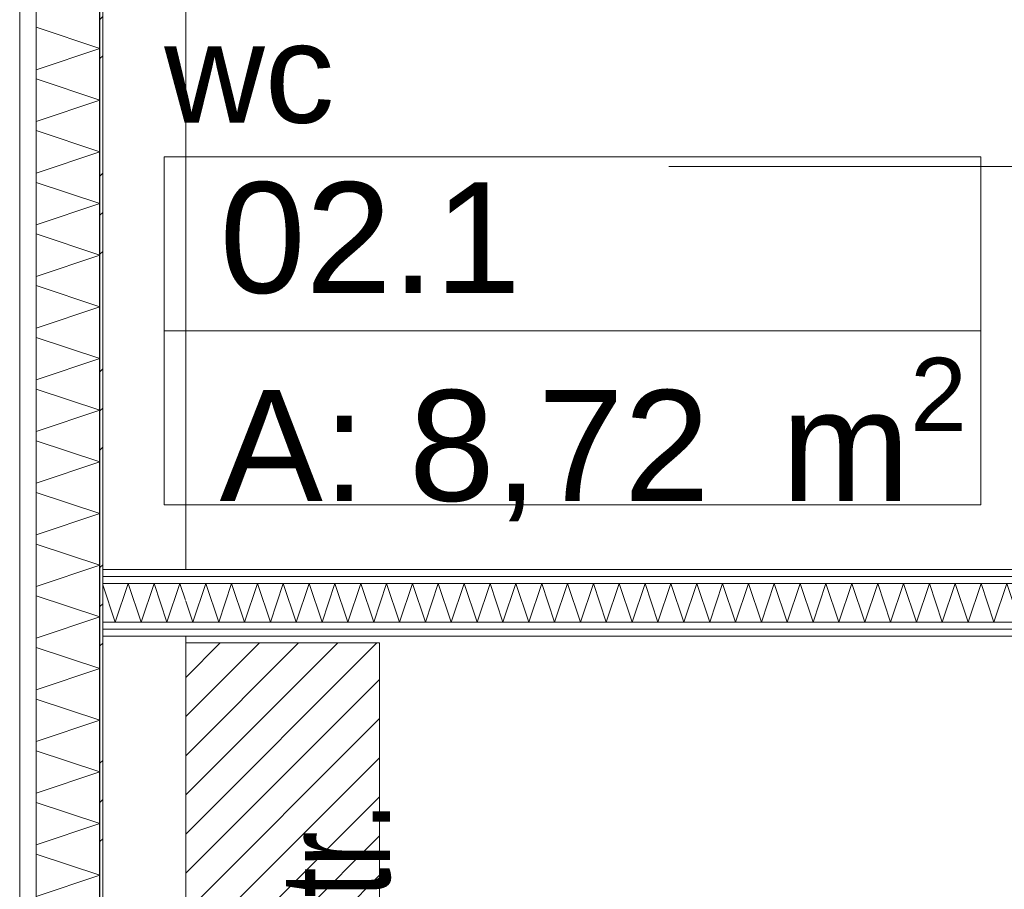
# Model space of a CAD drawing. Extents: x -7314 to 11761, y 144 to 9383.
# Tile 16 of 193: x 899 to 1077, y 2308 to 2465. Entities that reach past the tile are written whole.
import ezdxf
from ezdxf.xclip import XClip

# ---------------------------------------------------------------- set-up
doc = ezdxf.new("R2010")
doc.units = 0
doc.header["$MEASUREMENT"] = 0
doc.header["$XCLIPFRAME"] = 0
doc.linetypes.add('Krawędzie ukryte', pattern=[68, 48, -20])
doc.linetypes.add('Wipeout_Contour', pattern=[20000, 0, -20000])
for name, color, linetype in [('FORMA - Arch 01 - 220-A Ściany', 7, 'Continuous'), ('FORMA - Arch 01 - 410-K Osie', 7, 'Continuous'), ('FORMA - Arch 02 - Strefy', 7, 'Continuous'), ('FORMA - Arch 02 - Ściany zewnętrzne', 7, 'Continuous'), ('FORMA - Arch 05 - inst elektryczne', 7, 'Continuous')]:
    doc.layers.add(name, color=color, linetype=linetype)
doc.styles.add('STYL_AUTOMATYCZNY_2', font='arial.ttf')
doc.styles.add('STYL_AUTOMATYCZNY_7', font='arial.ttf', dxfattribs={"width": 0.7})
pattern_1 = [(0, (4185.3, -5972.398), (0, 7.5), [0, -7.5])]

# ---------------------------------------------------------------- blocks, each defined once
blk = doc.blocks.new('*X361')
at = {"layer": 'FORMA - Arch 01 - 220-A Ściany', "color": 7, "linetype": 'Continuous', "lineweight": 5, "ltscale": 0.025}
for p, q in [((902.04, 2464.1), (913.54, 2460.27)), ((913.54, 2460.27), (902.04, 2456.44)), ((902.04, 2454.77), (913.54, 2450.94)), ((913.54, 2450.94), (902.04, 2447.1)), ((902.04, 2445.44), (913.54, 2441.6)), ((913.54, 2441.6), (902.04, 2437.77)), ((902.04, 2436.1), (913.54, 2432.27)), ((913.54, 2432.27), (902.04, 2428.44)), ((902.04, 2426.77), (913.54, 2422.94)), ((913.54, 2422.94), (902.04, 2419.1)), ((902.04, 2417.44), (913.54, 2413.6)), ((913.54, 2413.6), (902.04, 2409.77)), ((902.04, 2408.1), (913.54, 2404.27)), ((913.54, 2404.27), (902.04, 2400.44)), ((902.04, 2398.77), (913.54, 2394.94)), ((913.54, 2394.94), (902.04, 2391.1)), ((902.04, 2389.44), (913.54, 2385.6)), ((913.54, 2385.6), (902.04, 2381.77)), ((902.04, 2380.1), (913.54, 2376.27)), ((913.54, 2376.27), (902.04, 2372.44)), ((902.04, 2370.77), (913.54, 2366.94)), ((913.54, 2366.94), (902.04, 2363.1)), ((902.04, 2361.44), (913.54, 2357.6)), ((913.54, 2357.6), (902.04, 2353.77)), ((902.04, 2352.1), (913.54, 2348.27)), ((913.54, 2348.27), (902.04, 2344.44)), ((902.04, 2342.77), (913.54, 2338.94)), ((913.54, 2338.94), (902.04, 2335.1)), ((902.04, 2333.44), (913.54, 2329.6)), ((913.54, 2329.6), (902.04, 2325.77)), ((902.04, 2324.1), (913.54, 2320.27)), ((913.54, 2320.27), (902.04, 2316.44)), ((902.04, 2314.77), (913.54, 2310.94)), ((913.54, 2310.94), (902.04, 2307.1))]:
    blk.add_line(p, q, dxfattribs=at)
blk = doc.blocks.new('*X390')
at = {"layer": 'FORMA - Arch 01 - 220-A Ściany', "color": 7, "linetype": 'Continuous', "lineweight": 5, "ltscale": 0.025}
for p, q in [((916.3, 2356.65), (914.04, 2363.43)), ((918.63, 2363.65), (916.3, 2356.65)), ((920.97, 2356.65), (918.63, 2363.65)), ((923.3, 2363.65), (920.97, 2356.65)), ((925.63, 2356.65), (923.3, 2363.65)), ((927.97, 2363.65), (925.63, 2356.65)), ((929.04, 2360.43), (927.97, 2363.65))]:
    blk.add_line(p, q, dxfattribs=at)
blk = doc.blocks.new('*X394')
at = {"layer": 'FORMA - Arch 01 - 220-A Ściany', "color": 7, "linetype": 'Continuous', "lineweight": 5, "ltscale": 0.025}
for p, q in [((932.63, 2363.65), (930.3, 2356.65)), ((934.97, 2356.65), (932.63, 2363.65)), ((937.3, 2363.65), (934.97, 2356.65)), ((939.63, 2356.65), (937.3, 2363.65)), ((941.97, 2363.65), (939.63, 2356.65)), ((944.3, 2356.65), (941.97, 2363.65)), ((946.63, 2363.65), (944.3, 2356.65)), ((948.97, 2356.65), (946.63, 2363.65)), ((951.3, 2363.65), (948.97, 2356.65)), ((953.63, 2356.65), (951.3, 2363.65)), ((955.97, 2363.65), (953.63, 2356.65)), ((958.3, 2356.65), (955.97, 2363.65)), ((960.63, 2363.65), (958.3, 2356.65)), ((962.97, 2356.65), (960.63, 2363.65)), ((965.3, 2363.65), (962.97, 2356.65)), ((967.63, 2356.65), (965.3, 2363.65)), ((969.97, 2363.65), (967.63, 2356.65)), ((972.3, 2356.65), (969.97, 2363.65)), ((974.63, 2363.65), (972.3, 2356.65)), ((976.97, 2356.65), (974.63, 2363.65)), ((979.3, 2363.65), (976.97, 2356.65)), ((981.63, 2356.65), (979.3, 2363.65)), ((983.97, 2363.65), (981.63, 2356.65)), ((986.3, 2356.65), (983.97, 2363.65)), ((988.63, 2363.65), (986.3, 2356.65)), ((990.97, 2356.65), (988.63, 2363.65)), ((993.3, 2363.65), (990.97, 2356.65)), ((995.63, 2356.65), (993.3, 2363.65)), ((997.97, 2363.65), (995.63, 2356.65)), ((1000.3, 2356.65), (997.97, 2363.65)), ((1002.63, 2363.65), (1000.3, 2356.65)), ((1004.97, 2356.65), (1002.63, 2363.65)), ((1007.3, 2363.65), (1004.97, 2356.65)), ((1009.63, 2356.65), (1007.3, 2363.65)), ((1011.97, 2363.65), (1009.63, 2356.65)), ((1014.3, 2356.65), (1011.97, 2363.65)), ((1016.63, 2363.65), (1014.3, 2356.65)), ((1018.97, 2356.65), (1016.63, 2363.65)), ((1021.3, 2363.65), (1018.97, 2356.65)), ((1023.63, 2356.65), (1021.3, 2363.65)), ((1025.97, 2363.65), (1023.63, 2356.65)), ((1028.3, 2356.65), (1025.97, 2363.65)), ((1030.63, 2363.65), (1028.3, 2356.65)), ((1032.97, 2356.65), (1030.63, 2363.65)), ((1035.3, 2363.65), (1032.97, 2356.65)), ((1037.63, 2356.65), (1035.3, 2363.65)), ((1039.97, 2363.65), (1037.63, 2356.65)), ((1042.3, 2356.65), (1039.97, 2363.65)), ((1044.63, 2363.65), (1042.3, 2356.65)), ((1046.97, 2356.65), (1044.63, 2363.65)), ((1049.3, 2363.65), (1046.97, 2356.65)), ((1051.63, 2356.65), (1049.3, 2363.65)), ((1053.97, 2363.65), (1051.63, 2356.65)), ((1056.3, 2356.65), (1053.97, 2363.65)), ((1058.63, 2363.65), (1056.3, 2356.65)), ((1060.97, 2356.65), (1058.63, 2363.65)), ((1063.3, 2363.65), (1060.97, 2356.65)), ((1065.63, 2356.65), (1063.3, 2363.65)), ((1067.97, 2363.65), (1065.63, 2356.65)), ((1070.3, 2356.65), (1067.97, 2363.65)), ((1072.63, 2363.65), (1070.3, 2356.65)), ((1074.97, 2356.65), (1072.63, 2363.65)), ((1077.3, 2363.65), (1074.97, 2356.65)), ((1079.63, 2356.65), (1077.3, 2363.65)), ((1081.97, 2363.65), (1079.63, 2356.65)), ((1084.3, 2356.65), (1081.97, 2363.65)), ((1086.63, 2363.65), (1084.3, 2356.65)), ((1088.97, 2356.65), (1086.63, 2363.65)), ((930.3, 2356.65), (929.04, 2360.43)), ((1090.29, 2360.63), (1088.97, 2356.65))]:
    blk.add_line(p, q, dxfattribs=at)
blk = doc.blocks.new('Rysunek_1_1', base_point=(4185.3, -5972.4))
at = {"color": 254, "linetype": 'Wipeout_Contour', "lineweight": 0, "ltscale": 18256.97488}
blk.add_wipeout([(899.04, 7923.64), (899.04, 721.9), (902.04, 721.9), (902.04, 7923.64)], dxfattribs=at).dxf.layer = 'FORMA - Arch 01 - 220-A Ściany'
at = {"color": 254, "linetype": 'Wipeout_Contour', "lineweight": 0, "ltscale": 13437.202621}
blk.add_wipeout([(1323.04, 2579.4), (914.04, 2579.4), (914.04, 2385.4), (914.04, 2366.15), (1323.04, 2366.15)], dxfattribs=at).dxf.layer = 'FORMA - Arch 02 - Strefy'
at = {"color": 254, "linetype": 'Wipeout_Contour', "lineweight": 0, "ltscale": 10168.303525}
blk.add_wipeout([(1323.04, 2196.1), (1323.04, 2354.15), (914.04, 2354.15), (914.04, 2196.1)], dxfattribs=at).dxf.layer = 'FORMA - Arch 02 - Strefy'
at = {"layer": 'FORMA - Arch 05 - inst elektryczne', "linetype": 'Continuous', "lineweight": 15}
h = blk.add_hatch(dxfattribs=at)
h.set_pattern_fill('cegła_zwykła_gęsta_0001', color=211, style=0, pattern_type=2)
h.set_pattern_definition([(45, (4185.2997, -5972.398), (-3.535534, 3.535534), [])])
h.paths.add_polyline_path([(929.04, 2202.9), (964.04, 2202.9), (964.04, 2352.9), (929.04, 2352.9)])
at = {"layer": 'FORMA - Arch 01 - 220-A Ściany', "color": 7, "linetype": 'Continuous', "lineweight": 18, "ltscale": 0.025}
blk.add_line((902.04, 7923.64), (902.04, 721.9), dxfattribs=at)
at = {"layer": 'FORMA - Arch 01 - 220-A Ściany', "color": 7, "linetype": 'Continuous', "lineweight": 15, "ltscale": 0.025}
blk.add_line((1016.26, 2438.97), (1107.88, 2438.97), dxfattribs=at)
at = {"layer": 'FORMA - Arch 02 - Strefy', "color": 7, "linetype": 'Continuous', "lineweight": 13, "ltscale": 0.025}
for p, q in [((1072.6, 2440.7), (1072.6, 2409.27)), ((1072.6, 2409.27), (1072.6, 2377.84))]:
    blk.add_line(p, q, dxfattribs=at)
at = {"layer": 'FORMA - Arch 05 - inst elektryczne', "color": 7, "linetype": 'Continuous', "lineweight": 13, "ltscale": 0.025, "flags": 128}
blk.add_lwpolyline([(929.04, 2202.9), (964.04, 2202.9), (964.04, 2352.9), (929.04, 2352.9)], close=True, dxfattribs=at)
at = {"layer": 'FORMA - Arch 05 - inst elektryczne', "color": 7, "linetype": 'Continuous', "lineweight": 13, "insert": (966.19, 2235.16), "char_height": 20, "attachment_point": 7, "rotation": 90, "style": 'STYL_AUTOMATYCZNY_7'}
blk.add_mtext('\\A1;{\\pql;\\fArial|b0|i0|c238|p0;\\W0.700000;inst.elektr.}', dxfattribs=at)
at = {"color": 254, "linetype": 'Wipeout_Contour', "lineweight": 0, "ltscale": 8513.493381}
blk.add_wipeout([(913.54, 950.9), (914.04, 950.9), (914.04, 2792.43), (913.54, 2792.43)], dxfattribs=at).dxf.layer = 'FORMA - Arch 01 - 220-A Ściany'
at = {"layer": 'FORMA - Arch 01 - 220-A Ściany', "linetype": 'Continuous', "lineweight": 5}
h = blk.add_hatch(dxfattribs=at)
h.set_pattern_fill('Aluminium_0001', style=0, pattern_type=2)
h.set_pattern_definition([(45, (4185.3, -5972.398), (-17.67767, 17.67767), []), (45, (4181.764, -5968.863), (-17.67767, 17.67767), []), (45, (4178.229, -5965.327), (-17.67767, 17.67767), [])])
h.paths.add_polyline_path([(913.54, 950.9), (914.04, 950.9), (914.04, 2792.43), (913.54, 2792.43)])
at = {"color": 254, "linetype": 'Wipeout_Contour', "lineweight": 0, "ltscale": 18256.97488}
blk.add_wipeout([(899.04, 7923.64), (899.04, 721.9), (902.04, 721.9), (902.04, 7923.64)], dxfattribs=at).dxf.layer = 'FORMA - Arch 01 - 220-A Ściany'
at = {"layer": 'FORMA - Arch 01 - 220-A Ściany', "color": 7, "linetype": 'Continuous', "lineweight": 13, "ltscale": 0.025}
blk.add_line((899.04, 7923.64), (899.04, 721.9), dxfattribs=at)
at = {"layer": 'FORMA - Arch 01 - 220-A Ściany', "color": 7, "linetype": 'Continuous', "lineweight": 18, "ltscale": 0.025, "flags": 128}
blk.add_lwpolyline([(899.04, 7923.64), (902.04, 7923.64), (902.04, 721.9), (899.04, 721.9)], close=True, dxfattribs=at)
at = {"color": 254, "linetype": 'Wipeout_Contour', "lineweight": 0, "ltscale": 18256.97488}
blk.add_wipeout([(899.04, 7923.64), (899.04, 721.9), (902.04, 721.9), (902.04, 7923.64)], dxfattribs=at).dxf.layer = 'FORMA - Arch 01 - 220-A Ściany'
at = {"layer": 'FORMA - Arch 01 - 220-A Ściany', "color": 7, "linetype": 'Continuous', "lineweight": 18, "ltscale": 0.025}
blk.add_line((902.04, 4618.9), (902.04, 721.9), dxfattribs=at)
at = {"color": 254, "linetype": 'Wipeout_Contour', "lineweight": 0, "ltscale": 18256.97488}
blk.add_wipeout([(899.04, 7923.64), (899.04, 721.9), (902.04, 721.9), (902.04, 7923.64)], dxfattribs=at).dxf.layer = 'FORMA - Arch 01 - 220-A Ściany'
at = {"layer": 'FORMA - Arch 01 - 220-A Ściany', "color": 7, "linetype": 'Continuous', "lineweight": 13, "ltscale": 0.025}
blk.add_line((899.04, 7923.64), (899.04, 721.9), dxfattribs=at)
at = {"layer": 'FORMA - Arch 01 - 220-A Ściany', "color": 7, "linetype": 'Continuous', "lineweight": 18, "ltscale": 0.025, "flags": 128}
blk.add_lwpolyline([(899.04, 7923.64), (902.04, 7923.64), (902.04, 721.9), (899.04, 721.9)], close=True, dxfattribs=at)
at = {"color": 254, "linetype": 'Wipeout_Contour', "lineweight": 0, "ltscale": 12755.502226}
blk.add_wipeout([(902.04, 950.9), (911.04, 950.9), (913.54, 950.9), (913.54, 2792.43), (911.04, 2792.43), (902.04, 2792.43)], dxfattribs=at).dxf.layer = 'FORMA - Arch 01 - 220-A Ściany'
at = {"color": 254, "linetype": 'Wipeout_Contour', "lineweight": 0, "ltscale": 10274.950985}
blk.add_wipeout([(899.04, 2406.9), (899.04, 2404.9), (901.04, 2404.9), (901.04, 2406.9)], dxfattribs=at).dxf.layer = 'FORMA - Arch 01 - 220-A Ściany'
at = {"layer": 'FORMA - Arch 01 - 220-A Ściany', "color": 7, "linetype": 'Continuous', "lineweight": 25, "ltscale": 0.025}
blk.add_line((913.54, 950.9), (913.54, 2792.43), dxfattribs=at)
at = {"layer": 'FORMA - Arch 01 - 220-A Ściany', "color": 7, "linetype": 'Continuous', "lineweight": 15, "ltscale": 0.025, "flags": 128}
blk.add_lwpolyline([(914.04, 950.9), (914.04, 2792.43)], dxfattribs=at)
at = {"color": 7, "linetype": 'Continuous', "lineweight": 13, "ltscale": 0.025}
blk.add_blockref('*X361', (0, 0), dxfattribs=at)
at = {"color": 254, "linetype": 'Wipeout_Contour', "lineweight": 0, "ltscale": 10481.606042}
blk.add_wipeout([(899.04, 3986.46), (899.04, 721.9), (902.04, 721.9), (902.04, 3986.46)], dxfattribs=at).dxf.layer = 'FORMA - Arch 01 - 220-A Ściany'
at = {"color": 254, "linetype": 'Wipeout_Contour', "lineweight": 0, "ltscale": 10114.755827}
blk.add_wipeout([(914.04, 2355.4), (914.04, 2354.15), (929.04, 2354.15), (929.04, 2355.4)], dxfattribs=at).dxf.layer = 'FORMA - Arch 01 - 220-A Ściany'
at = {"layer": 'FORMA - Arch 01 - 220-A Ściany', "linetype": 'Continuous', "lineweight": 5}
h = blk.add_hatch(dxfattribs=at)
h.set_pattern_fill('Gips_0001', style=0, pattern_type=2)
h.set_pattern_definition(pattern_1)
h.paths.add_polyline_path([(914.04, 2355.4), (914.04, 2354.15), (929.04, 2354.15), (929.04, 2355.4)])
at = {"layer": 'FORMA - Arch 01 - 220-A Ściany', "color": 7, "linetype": 'Continuous', "lineweight": 18, "ltscale": 0.025}
blk.add_line((902.04, 2792.43), (902.04, 950.9), dxfattribs=at)
at = {"color": 254, "linetype": 'Wipeout_Contour', "lineweight": 0, "ltscale": 10274.950985}
blk.add_wipeout([(899.04, 2406.9), (899.04, 2404.9), (901.04, 2404.9), (901.04, 2406.9)], dxfattribs=at).dxf.layer = 'FORMA - Arch 01 - 220-A Ściany'
at = {"layer": 'FORMA - Arch 01 - 220-A Ściany', "color": 7, "linetype": 'Continuous', "lineweight": 13, "ltscale": 0.025}
blk.add_line((899.04, 2406.9), (899.04, 2404.9), dxfattribs=at)
at = {"layer": 'FORMA - Arch 01 - 220-A Ściany', "color": 7, "linetype": 'Continuous', "lineweight": 18, "ltscale": 0.025, "flags": 128}
blk.add_lwpolyline([(899.04, 2406.9), (901.04, 2406.9), (901.04, 2404.9), (899.04, 2404.9)], close=True, dxfattribs=at)
at = {"color": 254, "linetype": 'Wipeout_Contour', "lineweight": 0, "ltscale": 10119.412124}
blk.add_wipeout([(914.04, 2356.65), (914.04, 2355.4), (929.04, 2355.4), (929.04, 2356.65)], dxfattribs=at).dxf.layer = 'FORMA - Arch 01 - 220-A Ściany'
at = {"layer": 'FORMA - Arch 01 - 220-A Ściany', "linetype": 'Continuous', "lineweight": 5}
h = blk.add_hatch(dxfattribs=at)
h.set_pattern_fill('Gips_0001', style=0, pattern_type=2)
h.set_pattern_definition(pattern_1)
h.paths.add_polyline_path([(914.04, 2356.65), (914.04, 2355.4), (929.04, 2355.4), (929.04, 2356.65)])
at = {"layer": 'FORMA - Arch 01 - 220-A Ściany', "color": 7, "linetype": 'Continuous', "lineweight": 15, "ltscale": 0.025, "flags": 128}
blk.add_lwpolyline([(914.04, 2355.4), (914.04, 2354.15)], dxfattribs=at)
at = {"color": 254, "linetype": 'Wipeout_Contour', "lineweight": 0, "ltscale": 10481.606042}
blk.add_wipeout([(899.04, 3986.46), (899.04, 721.9), (902.04, 721.9), (902.04, 3986.46)], dxfattribs=at).dxf.layer = 'FORMA - Arch 01 - 220-A Ściany'
at = {"layer": 'FORMA - Arch 01 - 220-A Ściany', "color": 7, "linetype": 'Continuous', "lineweight": 13, "ltscale": 0.025}
blk.add_line((899.04, 3986.46), (899.04, 721.9), dxfattribs=at)
at = {"layer": 'FORMA - Arch 01 - 220-A Ściany', "color": 7, "linetype": 'Continuous', "lineweight": 18, "ltscale": 0.025, "flags": 128}
blk.add_lwpolyline([(899.04, 3986.46), (902.04, 3986.46), (902.04, 721.9), (899.04, 721.9)], close=True, dxfattribs=at)
at = {"color": 254, "linetype": 'Wipeout_Contour', "lineweight": 0, "ltscale": 10134.780695}
blk.add_wipeout([(914.04, 2363.65), (914.04, 2356.65), (929.04, 2356.65), (929.04, 2363.65)], dxfattribs=at).dxf.layer = 'FORMA - Arch 01 - 220-A Ściany'
at = {"color": 254, "linetype": 'Wipeout_Contour', "lineweight": 0, "ltscale": 10268.993976}
blk.add_wipeout([(929.04, 2355.4), (929.04, 2354.15), (1109.54, 2354.15), (1109.54, 2355.4)], dxfattribs=at).dxf.layer = 'FORMA - Arch 01 - 220-A Ściany'
at = {"layer": 'FORMA - Arch 01 - 220-A Ściany', "linetype": 'Continuous', "lineweight": 5}
h = blk.add_hatch(dxfattribs=at)
h.set_pattern_fill('Gips_0001', style=0, pattern_type=2)
h.set_pattern_definition(pattern_1)
h.paths.add_polyline_path([(929.04, 2355.4), (929.04, 2354.15), (1109.54, 2354.15), (1109.54, 2355.4)])
at = {"layer": 'FORMA - Arch 01 - 220-A Ściany', "color": 7, "linetype": 'Continuous', "lineweight": 15, "ltscale": 0.025, "flags": 128}
for points in [[(914.04, 2356.65), (914.04, 2355.4)], [(929.04, 2354.15), (1109.54, 2354.15)]]:
    blk.add_lwpolyline(points, dxfattribs=at)
at = {"layer": 'FORMA - Arch 02 - Ściany zewnętrzne', "color": 7, "linetype": 'Continuous', "lineweight": 15, "ltscale": 0.025}
blk.add_line((914.04, 2354.15), (929.04, 2354.15), dxfattribs=at)
at = {"color": 7, "linetype": 'Continuous', "lineweight": 13, "ltscale": 0.025}
blk.add_blockref('*X390', (0, 0), dxfattribs=at)
at = {"color": 254, "linetype": 'Wipeout_Contour', "lineweight": 0, "ltscale": 10150.151882}
blk.add_wipeout([(914.04, 2364.9), (914.04, 2363.65), (929.04, 2363.65), (929.04, 2364.9)], dxfattribs=at).dxf.layer = 'FORMA - Arch 01 - 220-A Ściany'
at = {"color": 254, "linetype": 'Wipeout_Contour', "lineweight": 0, "ltscale": 10273.581263}
blk.add_wipeout([(1109.54, 2356.65), (929.04, 2356.65), (929.04, 2355.4), (1109.54, 2355.4)], dxfattribs=at).dxf.layer = 'FORMA - Arch 01 - 220-A Ściany'
at = {"color": 254, "linetype": 'Wipeout_Contour', "lineweight": 0, "ltscale": 9819.433366}
blk.add_wipeout([(914.04, 2354.15), (914.04, 2196.1), (929.04, 2196.1), (929.04, 2354.15)], dxfattribs=at).dxf.layer = 'FORMA - Arch 02 - Ściany zewnętrzne'
at = {"layer": 'FORMA - Arch 01 - 220-A Ściany', "linetype": 'Continuous', "lineweight": 5}
h = blk.add_hatch(dxfattribs=at)
h.set_pattern_fill('Gips_0001', style=0, pattern_type=2)
h.set_pattern_definition(pattern_1)
h.paths.add_polyline_path([(914.04, 2364.9), (914.04, 2363.65), (929.04, 2363.65), (929.04, 2364.9)])
h = blk.add_hatch(dxfattribs=at)
h.set_pattern_fill('Gips_0001', style=0, pattern_type=2)
h.set_pattern_definition(pattern_1)
h.paths.add_polyline_path([(1109.54, 2356.65), (929.04, 2356.65), (929.04, 2355.4), (1109.54, 2355.4)])
at = {"layer": 'FORMA - Arch 01 - 220-A Ściany', "color": 7, "linetype": 'Continuous', "lineweight": 13, "ltscale": 0.025}
blk.add_line((929.04, 2355.4), (1109.54, 2355.4), dxfattribs=at)
at = {"layer": 'FORMA - Arch 01 - 220-A Ściany', "color": 7, "linetype": 'Continuous', "lineweight": 15, "ltscale": 0.025, "flags": 128}
blk.add_lwpolyline([(914.04, 2363.65), (914.04, 2356.65)], dxfattribs=at)
at = {"layer": 'FORMA - Arch 02 - Ściany zewnętrzne', "color": 7, "linetype": 'Continuous', "lineweight": 13, "ltscale": 0.025}
blk.add_line((914.04, 2355.4), (929.04, 2355.4), dxfattribs=at)
at = {"layer": 'FORMA - Arch 02 - Ściany zewnętrzne', "color": 7, "linetype": 'Continuous', "lineweight": 15, "ltscale": 0.025}
blk.add_line((914.04, 2354.15), (929.04, 2354.15), dxfattribs=at)
at = {"layer": 'FORMA - Arch 02 - Ściany zewnętrzne', "color": 7, "linetype": 'Continuous', "lineweight": 13, "ltscale": 0.025, "flags": 128}
for points in [[(914.04, 2354.15), (914.04, 2196.1)], [(929.04, 2196.1), (929.04, 2354.15)]]:
    blk.add_lwpolyline(points, dxfattribs=at)
at = {"color": 254, "linetype": 'Wipeout_Contour', "lineweight": 0, "ltscale": 10154.810659}
blk.add_wipeout([(914.04, 2366.15), (914.04, 2364.9), (929.04, 2364.9), (929.04, 2366.15)], dxfattribs=at).dxf.layer = 'FORMA - Arch 01 - 220-A Ściany'
at = {"layer": 'FORMA - Arch 01 - 220-A Ściany', "linetype": 'Continuous', "lineweight": 5}
h = blk.add_hatch(dxfattribs=at)
h.set_pattern_fill('Gips_0001', style=0, pattern_type=2)
h.set_pattern_definition(pattern_1)
h.paths.add_polyline_path([(914.04, 2366.15), (914.04, 2364.9), (929.04, 2364.9), (929.04, 2366.15)])
at = {"layer": 'FORMA - Arch 01 - 220-A Ściany', "color": 7, "linetype": 'Continuous', "lineweight": 15, "ltscale": 0.025, "flags": 128}
for points in [[(914.04, 2366.15), (914.04, 2364.9)], [(914.04, 2364.9), (914.04, 2363.65)]]:
    blk.add_lwpolyline(points, dxfattribs=at)
at = {"color": 254, "linetype": 'Wipeout_Contour', "lineweight": 0, "ltscale": 10290.139196}
blk.add_wipeout([(1087.79, 2366.15), (929.04, 2366.15), (929.04, 2364.9), (1087.79, 2364.9)], dxfattribs=at).dxf.layer = 'FORMA - Arch 01 - 220-A Ściany'
at = {"layer": 'FORMA - Arch 01 - 220-A Ściany', "linetype": 'Continuous', "lineweight": 5}
h = blk.add_hatch(dxfattribs=at)
h.set_pattern_fill('Gips_0001', style=0, pattern_type=2)
h.set_pattern_definition(pattern_1)
h.paths.add_polyline_path([(1087.79, 2366.15), (929.04, 2366.15), (929.04, 2364.9), (1087.79, 2364.9)])
at = {"layer": 'FORMA - Arch 01 - 220-A Ściany', "color": 7, "linetype": 'Continuous', "lineweight": 15, "ltscale": 0.025, "flags": 128}
blk.add_lwpolyline([(1087.79, 2366.15), (929.04, 2366.15)], dxfattribs=at)
at = {"layer": 'FORMA - Arch 02 - Ściany zewnętrzne', "color": 7, "linetype": 'Continuous', "lineweight": 15, "ltscale": 0.025}
blk.add_line((929.04, 2366.15), (914.04, 2366.15), dxfattribs=at)
at = {"color": 254, "linetype": 'Wipeout_Contour', "lineweight": 0, "ltscale": 10286.586295}
blk.add_wipeout([(1089.04, 2364.9), (929.04, 2364.9), (929.04, 2363.65), (1089.04, 2363.65)], dxfattribs=at).dxf.layer = 'FORMA - Arch 01 - 220-A Ściany'
at = {"color": 254, "linetype": 'Wipeout_Contour', "lineweight": 0, "ltscale": 10542.586458}
blk.add_wipeout([(914.04, 2366.15), (929.04, 2366.15), (929.04, 2571.9), (914.04, 2571.9)], dxfattribs=at).dxf.layer = 'FORMA - Arch 02 - Ściany zewnętrzne'
at = {"layer": 'FORMA - Arch 01 - 220-A Ściany', "linetype": 'Continuous', "lineweight": 5}
h = blk.add_hatch(dxfattribs=at)
h.set_pattern_fill('Gips_0001', style=0, pattern_type=2)
h.set_pattern_definition(pattern_1)
h.paths.add_polyline_path([(1089.04, 2364.9), (929.04, 2364.9), (929.04, 2363.65), (1089.04, 2363.65)])
at = {"layer": 'FORMA - Arch 01 - 220-A Ściany', "color": 7, "linetype": 'Continuous', "lineweight": 13, "ltscale": 0.025}
blk.add_line((1089.04, 2364.9), (929.04, 2364.9), dxfattribs=at)
at = {"layer": 'FORMA - Arch 01 - 410-K Osie', "color": 7, "linetype": 'Krawędzie ukryte', "lineweight": 13, "ltscale": 0.025}
blk.add_line((914.04, 567.07), (914.04, 8978.35), dxfattribs=at)
at = {"layer": 'FORMA - Arch 02 - Strefy', "color": 7, "linetype": 'Continuous', "lineweight": 13, "ltscale": 0.025}
for p, q in [((925.14, 2440.7), (1072.6, 2440.7)), ((925.14, 2409.27), (925.14, 2440.7)), ((1072.6, 2409.27), (925.14, 2409.27)), ((925.14, 2409.27), (1072.6, 2409.27)), ((925.14, 2377.84), (925.14, 2409.27)), ((1072.6, 2377.84), (925.14, 2377.84))]:
    blk.add_line(p, q, dxfattribs=at)
at = {"layer": 'FORMA - Arch 02 - Ściany zewnętrzne', "color": 7, "linetype": 'Continuous', "lineweight": 15, "ltscale": 0.025}
blk.add_line((929.04, 2366.15), (914.04, 2366.15), dxfattribs=at)
at = {"layer": 'FORMA - Arch 02 - Ściany zewnętrzne', "color": 7, "linetype": 'Continuous', "lineweight": 13, "ltscale": 0.025}
blk.add_line((914.04, 2364.9), (929.04, 2364.9), dxfattribs=at)
at = {"layer": 'FORMA - Arch 02 - Ściany zewnętrzne', "color": 7, "linetype": 'Continuous', "lineweight": 13, "ltscale": 0.025, "flags": 128}
for points in [[(914.04, 2571.9), (914.04, 2366.15)], [(929.04, 2366.15), (929.04, 2571.9)]]:
    blk.add_lwpolyline(points, dxfattribs=at)
at = {"layer": 'FORMA - Arch 02 - Strefy', "color": 7, "linetype": 'Continuous', "lineweight": 13, "insert": (925.14, 2464.87), "char_height": 18, "attachment_point": 1, "style": 'STYL_AUTOMATYCZNY_2'}
blk.add_mtext('\\A1;{\\pql;\\pt0,460;\\fArial|b0|i0|c238|p0;\\W1.000000;wc\\fArial|b0|i0|c238|p0;\\W1.000000;\\A1{\\H.66x;\\S^  ;}\\fArial|b0|i0|c238|p0;\\W1.000000;\\fArial|b0|i0|c238|p0;\\W1.000000;\\A1{\\H.66x;\\S^  ;}}', dxfattribs=at)
at = {"color": 254, "linetype": 'Wipeout_Contour', "lineweight": 0, "ltscale": 10272.46492}
blk.add_wipeout([(1090.29, 2363.65), (929.04, 2363.65), (929.04, 2356.65), (1090.29, 2356.65)], dxfattribs=at).dxf.layer = 'FORMA - Arch 01 - 220-A Ściany'
at = {"layer": 'FORMA - Arch 01 - 220-A Ściany', "color": 7, "linetype": 'Continuous', "lineweight": 13, "ltscale": 0.025}
for p, q in [((1090.29, 2363.65), (929.04, 2363.65)), ((929.04, 2356.65), (1090.29, 2356.65))]:
    blk.add_line(p, q, dxfattribs=at)
at = {"layer": 'FORMA - Arch 02 - Ściany zewnętrzne', "color": 7, "linetype": 'Continuous', "lineweight": 13, "ltscale": 0.025}
for p, q in [((914.04, 2363.65), (929.04, 2363.65)), ((914.04, 2356.65), (929.04, 2356.65))]:
    blk.add_line(p, q, dxfattribs=at)
at = {"color": 7, "linetype": 'Continuous', "lineweight": 13, "ltscale": 0.025}
blk.add_blockref('*X394', (0, 0), dxfattribs=at)
at = {"layer": 'FORMA - Arch 01 - 220-A Ściany', "color": 7, "linetype": 'Continuous', "lineweight": 13, "insert": (1152.87, 2346.8), "char_height": 20, "attachment_point": 7, "rotation": 90, "style": 'STYL_AUTOMATYCZNY_2'}
blk.add_mtext('\\A1;{\\pql;\\pt0;\\fArial|b0|i0|c238|p0;\\W1.000000;90\\fArial|b0|i0|c238|p0;\\W1.000000;\\A1{\\H.66x;\\S^  ;}\\fArial|b0|i0|c238|p0;\\W1.000000;\\fArial|b0|i0|c238|p0;\\W1.000000;}', dxfattribs=at)
at = {"layer": 'FORMA - Arch 02 - Strefy', "color": 7, "linetype": 'Continuous', "lineweight": 13, "char_height": 20, "attachment_point": 1, "style": 'STYL_AUTOMATYCZNY_2'}
for s, insert in [('\\A1;{\\pql;\\pt0,460;\\fArial|b0|i0|c238|p0;\\W1.000000;02.1\\fArial|b0|i0|c238|p0;\\W1.000000;\\A1{\\H.66x;\\S^  ;}\\fArial|b0|i0|c238|p0;\\W1.000000;\\fArial|b0|i0|c238|p0;\\W1.000000;\\A1{\\H.66x;\\S^  ;}}', (935.14, 2436.13)), ('\\A1;{\\pql;\\pt0,460;\\fArial|b0|i0|c238|p0;\\W1.000000;A: 8,72\\fArial|b0|i0|c238|p0;\\W1.000000;\\A1{\\H.66x;\\S^  ;}\\fArial|b0|i0|c238|p0;\\W1.000000; m\\fArial|b0|i0|c238|p0;\\W1.000000;\\A1{\\H.66x;\\S2^  ;}}', (935.14, 2404.41))]:
    blk.add_mtext(s, dxfattribs=dict(at, insert=insert))

msp = doc.modelspace()

# ---------------------------------------------------------------- block references
at = {"lineweight": 20}
ref = msp.add_blockref('Rysunek_1_1', (4185.29965, -5972.39804), dxfattribs=at)
XClip(ref).set_block_clipping_path([(254.0251470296, 246.5573808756), (9689.7973583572, 9358.9497337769)])

doc.saveas('drawing.dxf')
